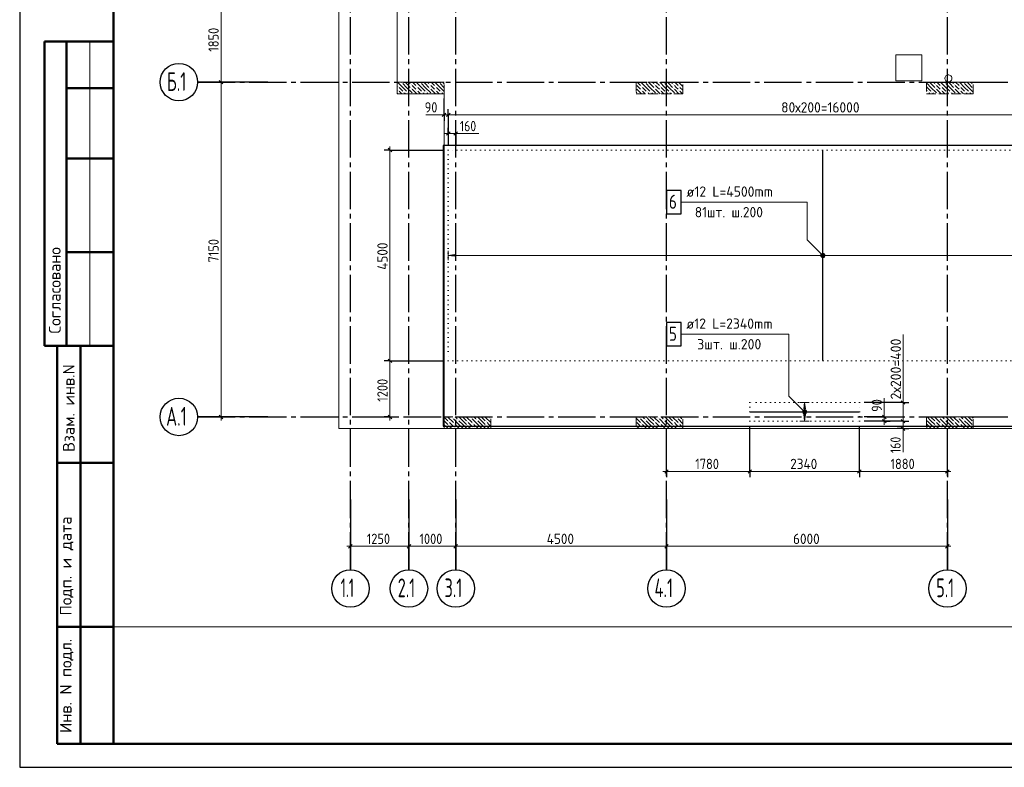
# Model space of a CAD drawing. Header units: millimetres. Extents: x 0 to 42000, y 0 to 29700.
# Tile 1 of 7: x 0 to 21028, y 0 to 15965. Entities that reach past the tile are written whole.
import ezdxf

# ---------------------------------------------------------------- set-up
doc = ezdxf.new("R2010")
doc.units = ezdxf.units.MM
for name, pattern in [('______2', [270, 200, -70]), ('______5', [1100, 800, -100, 100, -100]), ('______9', [100, 0, -100])]:
    doc.linetypes.add(name, pattern=pattern)
for name, color, linetype, lineweight in [('Standard', 7, 'Continuous', 25), ('ДОП Низ по У', 7, 'Continuous', 18), ('ДОП Низ по Х', 7, 'Continuous', 18), ('ЖБ Перекрытие верхний уровень', 7, 'Continuous', 18), ('Позиционная метка номер позиции', 7, 'Continuous', 13), ('Примечания', 7, 'Continuous', 13), ('Размерная линия_ общее', 7, 'Continuous', 13)]:
    doc.layers.add(name, color=color, linetype=linetype, lineweight=lineweight)
doc.layers.add('ЖБ Пилон', color=7, linetype='______2', lineweight=13, true_color=0xa0a0a0)
doc.layers.add('Оси', color=7, linetype='______5', lineweight=13, true_color=0x656565)
doc.styles.add('ISOCPEUR', font='txt')

msp = doc.modelspace()

# ---------------------------------------------------------------- hatches: boundary and pattern name
at = {"layer": 'ДОП Низ по У', "linetype": 'Continuous', "lineweight": 13, "transparency": 33554687}
msp.add_hatch(color=7, dxfattribs=at).paths.add_polyline_path([(9293, 10912), (9153, 10932), (9293, 10952)], flags=16)
at = {"layer": 'ДОП Низ по Х', "linetype": 'Continuous', "lineweight": 13, "transparency": 33554687}
msp.add_hatch(color=7, dxfattribs=at).paths.add_polyline_path([(16783, 7652), (16763, 7792), (16743, 7652)])
msp.add_hatch(color=7, dxfattribs=at).paths.add_polyline_path([(16783, 7532), (16763, 7392), (16743, 7532)], flags=16)
at = {"layer": 'ЖБ Пилон', "linetype": 'Continuous', "lineweight": 18, "transparency": 33554687}
for points in [[(8074, 14540), (8081, 14546), (8087, 14540), (8081, 14533)], [(8154, 14620), (8161, 14626), (8167, 14620), (8161, 14613)], [(8354, 14580), (8361, 14586), (8367, 14580), (8361, 14573)], [(8474, 14540), (8481, 14546), (8487, 14540), (8481, 14533)], [(8554, 14620), (8561, 14626), (8567, 14620), (8561, 14613)], [(8754, 14580), (8761, 14586), (8767, 14580), (8761, 14573)], [(8874, 14540), (8881, 14546), (8887, 14540), (8881, 14533)], [(8954, 14620), (8961, 14626), (8967, 14620), (8961, 14613)], [(13163, 14584), (13167, 14580), (13163, 14575)], [(13274, 14540), (13281, 14546), (13287, 14540), (13281, 14533)], [(13354, 14620), (13361, 14626), (13367, 14620), (13361, 14613)], [(13554, 14580), (13561, 14586), (13567, 14580), (13561, 14573)], [(13674, 14540), (13681, 14546), (13687, 14540), (13681, 14533)], [(13754, 14620), (13761, 14626), (13767, 14620), (13761, 14613)], [(13954, 14580), (13961, 14586), (13967, 14580), (13961, 14573)], [(14074, 14540), (14081, 14546), (14087, 14540), (14081, 14533)], [(14154, 14620), (14161, 14626), (14163, 14624), (14163, 14615), (14161, 14613)], [(19363, 14624), (19367, 14620), (19363, 14615)], [(19554, 14580), (19561, 14586), (19567, 14580), (19561, 14573)], [(19674, 14540), (19681, 14546), (19687, 14540), (19681, 14533)], [(19754, 14620), (19761, 14626), (19767, 14620), (19761, 14613)], [(19954, 14580), (19961, 14586), (19967, 14580), (19961, 14573)], [(20074, 14540), (20081, 14546), (20087, 14540), (20081, 14533)], [(20154, 14620), (20161, 14626), (20167, 14620), (20161, 14613)], [(20354, 14580), (20361, 14586), (20363, 14584), (20363, 14575), (20361, 14573)], [(8074, 14460), (8081, 14466), (8087, 14460), (8081, 14453)], [(8194, 14420), (8201, 14426), (8207, 14420), (8201, 14413)], [(8274, 14420), (8281, 14426), (8287, 14420), (8281, 14413)], [(8354, 14500), (8361, 14506), (8367, 14500), (8361, 14493)], [(8397, 14382), (8401, 14386), (8405, 14382)], [(8474, 14460), (8481, 14466), (8487, 14460), (8481, 14453)], [(8594, 14420), (8601, 14426), (8607, 14420), (8601, 14413)], [(8674, 14420), (8681, 14426), (8687, 14420), (8681, 14413)], [(8754, 14500), (8761, 14506), (8767, 14500), (8761, 14493)], [(8797, 14382), (8801, 14386), (8805, 14382)], [(8874, 14460), (8881, 14466), (8887, 14460), (8881, 14453)], [(8994, 14420), (9001, 14426), (9007, 14420), (9001, 14413)], [(13163, 14504), (13167, 14500), (13163, 14495)], [(13197, 14382), (13201, 14386), (13205, 14382)], [(13274, 14460), (13281, 14466), (13287, 14460), (13281, 14453)], [(13394, 14420), (13401, 14426), (13407, 14420), (13401, 14413)], [(13474, 14420), (13481, 14426), (13487, 14420), (13481, 14413)], [(13554, 14500), (13561, 14506), (13567, 14500), (13561, 14493)], [(13597, 14382), (13601, 14386), (13605, 14382)], [(13674, 14460), (13681, 14466), (13687, 14460), (13681, 14453)], [(13794, 14420), (13801, 14426), (13807, 14420), (13801, 14413)], [(13874, 14420), (13881, 14426), (13887, 14420), (13881, 14413)], [(13954, 14500), (13961, 14506), (13967, 14500), (13961, 14493)], [(13997, 14382), (14001, 14386), (14005, 14382)], [(14074, 14460), (14081, 14466), (14087, 14460), (14081, 14453)], [(19394, 14420), (19401, 14426), (19407, 14420), (19401, 14413)], [(19474, 14420), (19481, 14426), (19487, 14420), (19481, 14413)], [(19554, 14500), (19561, 14506), (19567, 14500), (19561, 14493)], [(19597, 14382), (19601, 14386), (19605, 14382)], [(19674, 14460), (19681, 14466), (19687, 14460), (19681, 14453)], [(19794, 14420), (19801, 14426), (19807, 14420), (19801, 14413)], [(19874, 14420), (19881, 14426), (19887, 14420), (19881, 14413)], [(19954, 14500), (19961, 14506), (19967, 14500), (19961, 14493)], [(19997, 14382), (20001, 14386), (20005, 14382)], [(20074, 14460), (20081, 14466), (20087, 14460), (20081, 14453)], [(20194, 14420), (20201, 14426), (20207, 14420), (20201, 14413)], [(20274, 14420), (20281, 14426), (20287, 14420), (20281, 14413)], [(20354, 14500), (20361, 14506), (20363, 14504), (20363, 14495), (20361, 14493)], [(9154, 7380), (9161, 7386), (9167, 7380), (9161, 7373)], [(9234, 7460), (9241, 7466), (9247, 7460), (9241, 7453)], [(9354, 7420), (9361, 7426), (9367, 7420), (9361, 7413)], [(9554, 7380), (9561, 7386), (9567, 7380), (9561, 7373)], [(9634, 7460), (9641, 7466), (9647, 7460), (9641, 7453)], [(9754, 7420), (9761, 7426), (9767, 7420), (9761, 7413)], [(9954, 7380), (9961, 7386), (9967, 7380), (9961, 7373)], [(10034, 7460), (10041, 7466), (10047, 7460), (10041, 7453)], [(13163, 7384), (13167, 7380), (13163, 7375)], [(13234, 7460), (13241, 7466), (13247, 7460), (13241, 7453)], [(13354, 7420), (13361, 7426), (13367, 7420), (13361, 7413)], [(13554, 7380), (13561, 7386), (13567, 7380), (13561, 7373)], [(13634, 7460), (13641, 7466), (13647, 7460), (13641, 7453)], [(13754, 7420), (13761, 7426), (13767, 7420), (13761, 7413)], [(13954, 7380), (13961, 7386), (13967, 7380), (13961, 7373)], [(14034, 7460), (14041, 7466), (14047, 7460), (14041, 7453)], [(14154, 7420), (14161, 7426), (14163, 7424), (14163, 7415), (14161, 7413)], [(19363, 7424), (19367, 7420), (19363, 7415)], [(19554, 7380), (19561, 7386), (19567, 7380), (19561, 7373)], [(19634, 7460), (19641, 7466), (19647, 7460), (19641, 7453)], [(19754, 7420), (19761, 7426), (19767, 7420), (19761, 7413)], [(19954, 7380), (19961, 7386), (19967, 7380), (19961, 7373)], [(20034, 7460), (20041, 7466), (20047, 7460), (20041, 7453)], [(20154, 7420), (20161, 7426), (20167, 7420), (20161, 7413)], [(20354, 7380), (20361, 7386), (20363, 7384), (20363, 7375), (20361, 7373)], [(9154, 7300), (9161, 7306), (9167, 7300), (9161, 7293)], [(9274, 7340), (9281, 7346), (9287, 7340), (9281, 7333)], [(9274, 7260), (9281, 7266), (9287, 7260), (9281, 7253)], [(9554, 7300), (9561, 7306), (9567, 7300), (9561, 7293)], [(9674, 7340), (9681, 7346), (9687, 7340), (9681, 7333)], [(9674, 7260), (9681, 7266), (9687, 7260), (9681, 7253)], [(9954, 7300), (9961, 7306), (9967, 7300), (9961, 7293)], [(13163, 7304), (13167, 7300), (13163, 7295)], [(13274, 7340), (13281, 7346), (13287, 7340), (13281, 7333)], [(13274, 7260), (13281, 7266), (13287, 7260), (13281, 7253)], [(13554, 7300), (13561, 7306), (13567, 7300), (13561, 7293)], [(13674, 7340), (13681, 7346), (13687, 7340), (13681, 7333)], [(13674, 7260), (13681, 7266), (13687, 7260), (13681, 7253)], [(13954, 7300), (13961, 7306), (13967, 7300), (13961, 7293)], [(14074, 7340), (14081, 7346), (14087, 7340), (14081, 7333)], [(14074, 7260), (14081, 7266), (14087, 7260), (14081, 7253)], [(19554, 7300), (19561, 7306), (19567, 7300), (19561, 7293)], [(19674, 7340), (19681, 7346), (19687, 7340), (19681, 7333)], [(19674, 7260), (19681, 7266), (19687, 7260), (19681, 7253)], [(19954, 7300), (19961, 7306), (19967, 7300), (19961, 7293)], [(20074, 7340), (20081, 7346), (20087, 7340), (20081, 7333)], [(20074, 7260), (20081, 7266), (20087, 7260), (20081, 7253)], [(20354, 7300), (20361, 7306), (20363, 7304), (20363, 7295), (20361, 7293)]]:
    msp.add_hatch(color=7, dxfattribs=at).paths.add_polyline_path(points, flags=16)
at = {"layer": 'Позиционная метка номер позиции', "linetype": 'Continuous', "lineweight": 13, "transparency": 33554687}
for points in [[(17121, 10900), (17164, 10975), (17109, 10921)], [(17109, 10921), (17164, 10975), (17141, 10975)], [(17109, 10921), (17141, 10975), (17109, 10943)], [(17109, 10943), (17141, 10975), (17121, 10964)], [(17121, 10900), (17185, 10964), (17164, 10975)], [(17141, 10889), (17185, 10964), (17121, 10900)], [(17141, 10889), (17196, 10943), (17185, 10964)], [(17164, 10889), (17196, 10943), (17141, 10889)], [(17164, 10889), (17196, 10921), (17196, 10943)], [(17196, 10921), (17164, 10889), (17185, 10900)], [(16731, 7560), (16774, 7635), (16719, 7581)], [(16719, 7581), (16774, 7635), (16751, 7635)], [(16719, 7581), (16751, 7635), (16719, 7603)], [(16719, 7603), (16751, 7635), (16731, 7624)], [(16731, 7560), (16795, 7624), (16774, 7635)], [(16751, 7549), (16795, 7624), (16731, 7560)], [(16751, 7549), (16806, 7603), (16795, 7624)], [(16774, 7549), (16806, 7603), (16751, 7549)], [(16774, 7549), (16806, 7581), (16806, 7603)], [(16806, 7581), (16774, 7549), (16795, 7560)]]:
    msp.add_hatch(color=7, dxfattribs=at).paths.add_polyline_path(points)

# ---------------------------------------------------------------- linework, layer by layer
at = {"layer": 'Standard', "color": 7, "linetype": 'Continuous', "lineweight": 25, "transparency": 33554687}
msp.add_line((2000, 29200), (2000, 1058), dxfattribs=at)
at = {"layer": 'Standard', "color": 7, "linetype": 'Continuous', "lineweight": 50, "transparency": 33554687}
for p, q in [((6, 15500), (0, 15500)), ((2000, 15500), (527, 15500)), ((527, 15500), (527, 9000)), ((527, 15500), (527, 9000)), ((1000, 15500), (1000, 9000)), ((2000, 14500), (1000, 14500)), ((2000, 13000), (1000, 13000)), ((2000, 11000), (1000, 11000)), ((0, 9000), (6, 9000)), ((527, 9000), (2000, 9000)), ((800, 500), (800, 9000)), ((800, 500), (800, 9000)), ((1300, 500), (1300, 9000)), ((800, 6500), (2000, 6500)), ((800, 3000), (2000, 3000)), ((2000, 500), (800, 500))]:
    msp.add_line(p, q, dxfattribs=at)
at = {"layer": 'Standard', "color": 7, "linetype": 'Continuous', "lineweight": 13, "transparency": 33554687}
msp.add_line((1500, 15500), (1500, 9000), dxfattribs=at)
at = {"layer": 'Standard', "color": 7, "linetype": '______9', "lineweight": 13, "transparency": 33554687}
for p, q in [((25153, 13182), (9153, 13182)), ((9153, 13182), (9153, 8682)), ((9153, 8682), (25153, 8682))]:
    msp.add_line(p, q, dxfattribs=at)
at = {"layer": 'Standard', "color": 7, "linetype": 'Continuous', "lineweight": 25, "transparency": 33554687}
msp.add_lwpolyline([(0, 0), (42000, 0), (42000, 29700), (0, 29700), (0, 0)], close=True, dxfattribs=at)
at = {"layer": 'Standard', "color": 7, "linetype": 'Continuous', "lineweight": 50, "transparency": 33554687}
msp.add_lwpolyline([(2000, 29200), (41500, 29200), (41500, 500), (2000, 500), (2000, 29200)], close=True, dxfattribs=at)
at = {"layer": 'Standard', "color": 7, "linetype": 'Continuous', "lineweight": 13, "transparency": 33554687}
for points in [[(41500, 29200), (2000, 29200), (2000, 3000), (41500, 3000), (41500, 29200)], [(25893, 25732), (6813, 25732), (6813, 7232), (25893, 7232), (25893, 25732)], [(6813, 7232), (25313, 7232), (25313, 25732), (6813, 25732), (6813, 7232)]]:
    msp.add_lwpolyline(points, dxfattribs=at)
at = {"layer": 'Standard', "color": 254, "linetype": 'Continuous', "lineweight": 25, "true_color": 0xc4c4ff, "transparency": 33554687}
msp.add_lwpolyline([(9047, 7286), (25259, 7286), (25259, 13282), (9047, 13282), (9047, 7286)], dxfattribs=at)
at = {"layer": 'ДОП Низ по У', "color": 7, "linetype": 'Continuous', "lineweight": 25, "transparency": 33554687}
msp.add_line((17153, 8688), (17153, 13176), dxfattribs=at)
at = {"layer": 'ДОП Низ по У', "color": 251, "linetype": 'Continuous', "lineweight": 13, "true_color": 0x494949, "transparency": 33554687}
for p, q in [((9153, 10932), (9153, 11032)), ((9153, 10932), (9293, 10952)), ((9293, 10952), (9293, 10912)), ((9293, 10912), (9153, 10932)), ((9153, 10932), (9153, 10832)), ((9153, 10932), (9153, 10932)), ((9293, 10932), (25013, 10932))]:
    msp.add_line(p, q, dxfattribs=at)
at = {"layer": 'ДОП Низ по У', "color": 7, "linetype": 'Continuous', "lineweight": 25, "transparency": 33554687}
msp.add_lwpolyline([(13816, 11818), (14126, 11818), (14126, 12318), (13816, 12318), (13816, 11818)], dxfattribs=at)
at = {"layer": 'ДОП Низ по Х', "color": 251, "linetype": 'Continuous', "lineweight": 13, "true_color": 0x494949, "transparency": 33554687}
for p, q in [((16763, 7792), (16663, 7792)), ((16763, 7792), (16743, 7652)), ((16783, 7652), (16763, 7792)), ((16763, 7792), (16863, 7792)), ((16763, 7792), (16763, 7792)), ((16743, 7652), (16783, 7652)), ((16763, 7532), (16763, 7652)), ((16763, 7392), (16663, 7392)), ((16763, 7392), (16743, 7532)), ((16743, 7532), (16783, 7532)), ((16783, 7532), (16763, 7392)), ((16763, 7392), (16863, 7392)), ((16763, 7392), (16763, 7392))]:
    msp.add_line(p, q, dxfattribs=at)
at = {"layer": 'ДОП Низ по Х', "color": 7, "linetype": 'Continuous', "lineweight": 25, "transparency": 33554687}
msp.add_line((15599, 7592), (17927, 7592), dxfattribs=at)
msp.add_lwpolyline([(13816, 8998), (14126, 8998), (14126, 9498), (13816, 9498), (13816, 8998)], dxfattribs=at)
at = {"layer": 'ЖБ Перекрытие верхний уровень', "color": 7, "linetype": 'Continuous', "lineweight": 18, "transparency": 33554687}
for p, q in [((8063, 20332), (8063, 14382)), ((8063, 14382), (9063, 14382)), ((9063, 14382), (9063, 7232)), ((9063, 7232), (25313, 7232))]:
    msp.add_line(p, q, dxfattribs=at)
at = {"layer": 'ЖБ Перекрытие верхний уровень', "color": 7, "linetype": 'Continuous', "lineweight": 13, "transparency": 33554687}
for p, q in [((19263, 15212), (18713, 15212)), ((18713, 15212), (18713, 14662)), ((19263, 14662), (19263, 15212)), ((19762, 14737), (19758, 14720)), ((19758, 14720), (19758, 14704)), ((19769, 14752), (19762, 14737)), ((19779, 14765), (19769, 14752)), ((19793, 14776), (19779, 14765)), ((19808, 14783), (19793, 14776)), ((19824, 14787), (19808, 14783)), ((19841, 14787), (19824, 14787)), ((19858, 14783), (19841, 14787)), ((19873, 14776), (19858, 14783)), ((19886, 14765), (19873, 14776)), ((19897, 14752), (19886, 14765)), ((19904, 14737), (19897, 14752)), ((19908, 14720), (19904, 14737)), ((19908, 14704), (19908, 14720)), ((18713, 14662), (19263, 14662)), ((19758, 14704), (19762, 14687)), ((19762, 14687), (19769, 14672)), ((19769, 14672), (19779, 14659)), ((19779, 14659), (19793, 14648)), ((19793, 14648), (19808, 14641)), ((19808, 14641), (19824, 14637)), ((19824, 14637), (19841, 14637)), ((19841, 14637), (19858, 14641)), ((19858, 14641), (19873, 14648)), ((19873, 14648), (19886, 14659)), ((19886, 14659), (19897, 14672)), ((19897, 14672), (19904, 14687)), ((19904, 14687), (19908, 14704))]:
    msp.add_line(p, q, dxfattribs=at)
at = {"layer": 'ЖБ Пилон', "color": 253, "linetype": '______2', "lineweight": 13, "true_color": 0xa0a0a0, "transparency": 33554687}
for p, q in [((8063, 14632), (8063, 14382)), ((9063, 14632), (8063, 14632)), ((9063, 14382), (9063, 14632)), ((13163, 14632), (13163, 14382)), ((14163, 14632), (13163, 14632)), ((14163, 14382), (14163, 14632)), ((19363, 14632), (19363, 14382)), ((20363, 14632), (19363, 14632)), ((20363, 14382), (20363, 14632)), ((8063, 14382), (9063, 14382)), ((13163, 14382), (14163, 14382)), ((19363, 14382), (20363, 14382)), ((9063, 7482), (9063, 7232)), ((10063, 7482), (9063, 7482)), ((10063, 7232), (10063, 7482)), ((13163, 7482), (13163, 7232)), ((14163, 7482), (13163, 7482)), ((14163, 7232), (14163, 7482)), ((19363, 7482), (19363, 7232)), ((20363, 7482), (19363, 7482)), ((20363, 7232), (20363, 7482)), ((9063, 7232), (10063, 7232)), ((13163, 7232), (14163, 7232)), ((19363, 7232), (20363, 7232))]:
    msp.add_line(p, q, dxfattribs=at)
at = {"layer": 'ЖБ Пилон', "color": 9, "linetype": 'Continuous', "lineweight": 18, "true_color": 0xc7c7c7, "transparency": 33554687}
for p, q in [((8181, 14520), (8068, 14632)), ((8101, 14520), (8181, 14440)), ((8181, 14600), (8261, 14520)), ((8181, 14520), (8261, 14440)), ((8261, 14600), (8228, 14632)), ((8261, 14600), (8341, 14520)), ((8261, 14520), (8381, 14400)), ((8308, 14632), (8341, 14600)), ((8421, 14520), (8381, 14560)), ((8388, 14632), (8461, 14560)), ((8461, 14480), (8421, 14520)), ((8581, 14520), (8468, 14632)), ((8501, 14520), (8581, 14440)), ((8581, 14600), (8661, 14520)), ((8581, 14520), (8661, 14440)), ((8661, 14600), (8628, 14632)), ((8661, 14600), (8741, 14520)), ((8661, 14520), (8781, 14400)), ((8708, 14632), (8741, 14600)), ((8821, 14520), (8781, 14560)), ((8788, 14632), (8861, 14560)), ((8861, 14480), (8821, 14520)), ((8981, 14520), (8868, 14632)), ((8901, 14520), (8981, 14440)), ((8981, 14600), (9061, 14520)), ((8981, 14520), (9061, 14440)), ((9061, 14600), (9028, 14632)), ((9061, 14600), (9063, 14597)), ((9061, 14520), (9063, 14517)), ((13221, 14520), (13181, 14560)), ((13188, 14632), (13261, 14560)), ((13261, 14480), (13221, 14520)), ((13381, 14520), (13268, 14632)), ((13301, 14520), (13381, 14440)), ((13381, 14600), (13461, 14520)), ((13381, 14520), (13461, 14440)), ((13461, 14600), (13428, 14632)), ((13461, 14600), (13541, 14520)), ((13461, 14520), (13581, 14400)), ((13508, 14632), (13541, 14600)), ((13621, 14520), (13581, 14560)), ((13588, 14632), (13661, 14560)), ((13661, 14480), (13621, 14520)), ((13781, 14520), (13668, 14632)), ((13701, 14520), (13781, 14440)), ((13781, 14600), (13861, 14520)), ((13781, 14520), (13861, 14440)), ((13861, 14600), (13828, 14632)), ((13861, 14600), (13941, 14520)), ((13861, 14520), (13981, 14400)), ((13908, 14632), (13941, 14600)), ((14021, 14520), (13981, 14560)), ((13988, 14632), (14061, 14560)), ((14061, 14480), (14021, 14520)), ((14163, 14537), (14068, 14632)), ((14101, 14520), (14163, 14457)), ((19381, 14520), (19363, 14537)), ((19381, 14600), (19461, 14520)), ((19381, 14520), (19461, 14440)), ((19461, 14600), (19428, 14632)), ((19461, 14600), (19541, 14520)), ((19461, 14520), (19581, 14400)), ((19508, 14632), (19541, 14600)), ((19621, 14520), (19581, 14560)), ((19588, 14632), (19661, 14560)), ((19661, 14480), (19621, 14520)), ((19781, 14520), (19668, 14632)), ((19701, 14520), (19781, 14440)), ((19781, 14600), (19861, 14520)), ((19781, 14520), (19861, 14440)), ((19861, 14600), (19828, 14632)), ((19861, 14600), (19941, 14520)), ((19861, 14520), (19981, 14400)), ((19908, 14632), (19941, 14600)), ((20021, 14520), (19981, 14560)), ((19988, 14632), (20061, 14560)), ((20061, 14480), (20021, 14520)), ((20181, 14520), (20068, 14632)), ((20101, 14520), (20181, 14440)), ((20181, 14600), (20261, 14520)), ((20181, 14520), (20261, 14440)), ((20261, 14600), (20228, 14632)), ((20261, 14600), (20341, 14520)), ((20261, 14520), (20363, 14417)), ((20308, 14632), (20341, 14600)), ((8063, 14397), (8078, 14382)), ((8101, 14440), (8158, 14382)), ((8238, 14382), (8221, 14400)), ((8301, 14400), (8318, 14382)), ((8381, 14480), (8478, 14382)), ((8501, 14440), (8558, 14382)), ((8638, 14382), (8621, 14400)), ((8701, 14400), (8718, 14382)), ((8781, 14480), (8878, 14382)), ((8901, 14440), (8958, 14382)), ((9038, 14382), (9021, 14400)), ((13163, 14417), (13181, 14400)), ((13181, 14480), (13278, 14382)), ((13301, 14440), (13358, 14382)), ((13438, 14382), (13421, 14400)), ((13501, 14400), (13518, 14382)), ((13581, 14480), (13678, 14382)), ((13701, 14440), (13758, 14382)), ((13838, 14382), (13821, 14400)), ((13901, 14400), (13918, 14382)), ((13981, 14480), (14078, 14382)), ((14101, 14440), (14158, 14382)), ((19363, 14457), (19381, 14440)), ((19438, 14382), (19421, 14400)), ((19501, 14400), (19518, 14382)), ((19581, 14480), (19678, 14382)), ((19701, 14440), (19758, 14382)), ((19838, 14382), (19821, 14400)), ((19901, 14400), (19918, 14382)), ((19981, 14480), (20078, 14382)), ((20101, 14440), (20158, 14382)), ((20238, 14382), (20221, 14400)), ((20301, 14400), (20318, 14382)), ((9141, 7480), (9261, 7360)), ((9218, 7482), (9221, 7480)), ((9381, 7320), (9261, 7440)), ((9298, 7482), (9341, 7440)), ((9461, 7400), (9378, 7482)), ((9381, 7400), (9461, 7320)), ((9461, 7480), (9541, 7400)), ((9461, 7400), (9541, 7320)), ((9541, 7480), (9661, 7360)), ((9618, 7482), (9621, 7480)), ((9781, 7320), (9661, 7440)), ((9698, 7482), (9741, 7440)), ((9861, 7400), (9778, 7482)), ((9781, 7400), (9861, 7320)), ((9861, 7480), (9941, 7400)), ((9861, 7400), (9941, 7320)), ((9941, 7480), (10061, 7360)), ((10018, 7482), (10021, 7480)), ((10063, 7437), (10061, 7440)), ((13218, 7482), (13221, 7480)), ((13381, 7320), (13261, 7440)), ((13298, 7482), (13341, 7440)), ((13461, 7400), (13378, 7482)), ((13381, 7400), (13461, 7320)), ((13461, 7480), (13541, 7400)), ((13461, 7400), (13541, 7320)), ((13541, 7480), (13661, 7360)), ((13618, 7482), (13621, 7480)), ((13781, 7320), (13661, 7440)), ((13698, 7482), (13741, 7440)), ((13861, 7400), (13778, 7482)), ((13781, 7400), (13861, 7320)), ((13861, 7480), (13941, 7400)), ((13861, 7400), (13941, 7320)), ((13941, 7480), (14061, 7360)), ((14018, 7482), (14021, 7480)), ((14163, 7337), (14061, 7440)), ((14098, 7482), (14141, 7440)), ((19461, 7400), (19378, 7482)), ((19381, 7400), (19461, 7320)), ((19461, 7480), (19541, 7400)), ((19461, 7400), (19541, 7320)), ((19541, 7480), (19661, 7360)), ((19618, 7482), (19621, 7480)), ((19781, 7320), (19661, 7440)), ((19698, 7482), (19741, 7440)), ((19861, 7400), (19778, 7482)), ((19781, 7400), (19861, 7320)), ((19861, 7480), (19941, 7400)), ((19861, 7400), (19941, 7320)), ((19941, 7480), (20061, 7360)), ((20018, 7482), (20021, 7480)), ((20181, 7320), (20061, 7440)), ((20098, 7482), (20141, 7440)), ((20261, 7400), (20178, 7482)), ((20181, 7400), (20261, 7320)), ((20261, 7480), (20341, 7400)), ((20261, 7400), (20341, 7320)), ((20341, 7480), (20363, 7457)), ((9221, 7320), (9181, 7360)), ((9261, 7280), (9221, 7320)), ((9301, 7320), (9381, 7240)), ((9381, 7320), (9461, 7240)), ((9621, 7320), (9581, 7360)), ((9661, 7280), (9621, 7320)), ((9701, 7320), (9781, 7240)), ((9781, 7320), (9861, 7240)), ((10021, 7320), (9981, 7360)), ((10061, 7280), (10021, 7320)), ((13221, 7320), (13181, 7360)), ((13261, 7280), (13221, 7320)), ((13301, 7320), (13381, 7240)), ((13381, 7320), (13461, 7240)), ((13621, 7320), (13581, 7360)), ((13661, 7280), (13621, 7320)), ((13701, 7320), (13781, 7240)), ((13781, 7320), (13861, 7240)), ((14021, 7320), (13981, 7360)), ((14061, 7280), (14021, 7320)), ((14101, 7320), (14163, 7257)), ((19381, 7320), (19461, 7240)), ((19621, 7320), (19581, 7360)), ((19661, 7280), (19621, 7320)), ((19701, 7320), (19781, 7240)), ((19781, 7320), (19861, 7240)), ((20021, 7320), (19981, 7360)), ((20061, 7280), (20021, 7320)), ((20101, 7320), (20181, 7240)), ((20181, 7320), (20261, 7240))]:
    msp.add_line(p, q, dxfattribs=at)
for points in [[(9063, 7477), (9063, 7477), (9141, 7400)], [(9063, 7397), (9063, 7397), (9141, 7320)], [(13163, 7457), (13163, 7457), (13261, 7360)], [(9063, 7317), (9063, 7317), (9148, 7232), (9148, 7232), (9148, 7232), (9148, 7232)], [(9181, 7280), (9228, 7232), (9228, 7232), (9228, 7232), (9228, 7232)], [(9301, 7240), (9308, 7232), (9308, 7232), (9308, 7232), (9308, 7232)], [(9461, 7320), (9548, 7232), (9548, 7232), (9548, 7232), (9548, 7232)], [(9581, 7280), (9628, 7232), (9628, 7232), (9628, 7232), (9628, 7232)], [(9701, 7240), (9708, 7232), (9708, 7232), (9708, 7232), (9708, 7232)], [(9861, 7320), (9948, 7232), (9948, 7232), (9948, 7232), (9948, 7232)], [(9981, 7280), (10028, 7232), (10028, 7232), (10028, 7232), (10028, 7232)], [(13181, 7280), (13228, 7232), (13228, 7232), (13228, 7232), (13228, 7232)], [(13301, 7240), (13308, 7232), (13308, 7232), (13308, 7232), (13308, 7232)], [(13461, 7320), (13548, 7232), (13548, 7232), (13548, 7232), (13548, 7232)], [(13581, 7280), (13628, 7232), (13628, 7232), (13628, 7232), (13628, 7232)], [(13701, 7240), (13708, 7232), (13708, 7232), (13708, 7232), (13708, 7232)], [(13861, 7320), (13948, 7232), (13948, 7232), (13948, 7232), (13948, 7232)], [(13981, 7280), (14028, 7232), (14028, 7232), (14028, 7232), (14028, 7232)], [(14101, 7240), (14108, 7232), (14108, 7232), (14108, 7232), (14108, 7232)], [(19381, 7320), (19363, 7337), (19363, 7337)], [(19363, 7257), (19363, 7257), (19381, 7240)], [(19461, 7320), (19548, 7232), (19548, 7232), (19548, 7232), (19548, 7232)], [(19581, 7280), (19628, 7232), (19628, 7232), (19628, 7232), (19628, 7232)], [(19701, 7240), (19708, 7232), (19708, 7232), (19708, 7232), (19708, 7232)], [(19861, 7320), (19948, 7232), (19948, 7232), (19948, 7232), (19948, 7232)], [(19981, 7280), (20028, 7232), (20028, 7232), (20028, 7232), (20028, 7232)], [(20101, 7240), (20108, 7232), (20108, 7232), (20108, 7232), (20108, 7232)], [(20261, 7320), (20348, 7232), (20348, 7232), (20348, 7232), (20348, 7232)]]:
    msp.add_lwpolyline(points, dxfattribs=at)
at = {"layer": 'Оси', "color": 8, "linetype": '______5', "lineweight": -3, "transparency": 33554687}
for p, q in [((7063, 4219), (7063, 26505)), ((8313, 4219), (8313, 26505)), ((9313, 4219), (9313, 26505)), ((13813, 4219), (13813, 26505)), ((19813, 4219), (19813, 26505)), ((3800, 14632), (25730, 14632)), ((3800, 7482), (25730, 7482))]:
    msp.add_line(p, q, dxfattribs=at)
at = {"layer": 'Оси', "color": 7, "linetype": 'Continuous', "lineweight": 25, "transparency": 33554687}
for p, q in [((5300, 14632), (3800, 14632)), ((5300, 7482), (3800, 7482)), ((7063, 5719), (7063, 4219)), ((8313, 5719), (8313, 4219)), ((9313, 5719), (9313, 4219)), ((13813, 5719), (13813, 4219)), ((19813, 5719), (19813, 4219))]:
    msp.add_line(p, q, dxfattribs=at)
for centre in [(3400, 14632), (3400, 7482), (7063, 3819), (8313, 3819), (9313, 3819), (13813, 3819), (19813, 3819)]:
    msp.add_circle(centre, 400, dxfattribs=at)
at = {"layer": 'Позиционная метка номер позиции', "color": 251, "linetype": 'Continuous', "lineweight": 13, "true_color": 0x656565, "transparency": 33554687}
for p, q in [((9063, 13933), (8673, 13933)), ((9313, 13533), (9803, 13533)), ((18865, 7792), (18865, 9242)), ((18465, 7482), (18465, 7882)), ((18865, 7232), (18865, 6732))]:
    msp.add_line(p, q, dxfattribs=at)
at = {"layer": 'Позиционная метка номер позиции', "color": 7, "linetype": 'Continuous', "lineweight": 13, "transparency": 33554687}
for p, q in [((17121, 10964), (17121, 10964)), ((17185, 10964), (17185, 10964)), ((17121, 10900), (17121, 10900)), ((17185, 10900), (17185, 10900)), ((16731, 7624), (16731, 7624)), ((16795, 7624), (16795, 7624)), ((16731, 7560), (16731, 7560)), ((16795, 7560), (16795, 7560))]:
    msp.add_line(p, q, dxfattribs=at)
for points in [[(17153, 10932), (16819, 11265), (16819, 12068), (14126, 12068)], [(16763, 7592), (16429, 7925), (16429, 9248), (14126, 9248)]]:
    msp.add_lwpolyline(points, dxfattribs=at)
for centre in [(17153, 10932), (16763, 7592)]:
    msp.add_circle(centre, 45, dxfattribs=at)
at = {"layer": 'Примечания', "color": 7, "linetype": '______9', "lineweight": 13, "transparency": 33554687}
for p, q in [((15593, 7792), (15593, 7392)), ((17933, 7792), (15593, 7792)), ((17933, 7392), (17933, 7792)), ((15593, 7392), (17933, 7392))]:
    msp.add_line(p, q, dxfattribs=at)
at = {"layer": 'Размерная линия_ общее', "color": 7, "linetype": 'Continuous', "lineweight": 13, "transparency": 33554687}
for p, q in [((4300, 14632), (4300, 16482)), ((4300, 7482), (4300, 7407)), ((7063, 4719), (6988, 4719)), ((7063, 4719), (8313, 4719)), ((8313, 4719), (9313, 4719)), ((9313, 4719), (13813, 4719)), ((13813, 4719), (19813, 4719)), ((19813, 4719), (19888, 4719))]:
    msp.add_line(p, q, dxfattribs=at)
at = {"layer": 'Размерная линия_ общее', "color": 253, "linetype": 'Continuous', "lineweight": -3, "true_color": 0xa0a0a0, "transparency": 33554687}
for p, q in [((4300, 14632), (4175, 14632)), ((4300, 14632), (4425, 14632)), ((4300, 7482), (4000, 7482)), ((4300, 7482), (4175, 7482)), ((4300, 7482), (4425, 7482)), ((7063, 4719), (7063, 4844)), ((8313, 4719), (8313, 4844)), ((9313, 4719), (9313, 4844)), ((13813, 4719), (13813, 4844)), ((19813, 4719), (19813, 4844)), ((7063, 4719), (7063, 4594)), ((7063, 4719), (7063, 4419)), ((8313, 4719), (8313, 4594)), ((8313, 4719), (8313, 4419)), ((9313, 4719), (9313, 4594)), ((9313, 4719), (9313, 4719)), ((13813, 4719), (13813, 4594)), ((13813, 4719), (13813, 4419)), ((19813, 4719), (19813, 4594)), ((19813, 4719), (19813, 4419))]:
    msp.add_line(p, q, dxfattribs=at)
at = {"layer": 'Размерная линия_ общее', "color": 7, "linetype": 'Continuous', "lineweight": 25, "transparency": 33554687}
for p, q in [((4338, 14595), (4262, 14670)), ((4338, 7445), (4262, 7519)), ((7025, 4682), (7100, 4757)), ((8275, 4682), (8350, 4757)), ((9275, 4682), (9350, 4757)), ((13775, 4682), (13850, 4757)), ((19775, 4682), (19850, 4757))]:
    msp.add_line(p, q, dxfattribs=at)
at = {"layer": 'Размерная линия_ общее', "color": 251, "linetype": 'Continuous', "lineweight": 13, "true_color": 0x656565, "transparency": 33554687}
for p, q in [((9063, 13933), (8988, 13933)), ((9063, 13933), (9153, 13933)), ((9153, 13933), (25153, 13933)), ((9153, 13533), (9078, 13533)), ((9153, 13533), (9313, 13533)), ((9313, 13533), (9388, 13533)), ((7908, 13182), (7908, 13257)), ((7908, 8682), (7908, 7482)), ((18865, 7792), (18865, 7867)), ((18865, 7392), (18865, 7792)), ((7908, 7482), (7908, 7407)), ((18465, 7482), (18465, 7557)), ((18465, 7392), (18465, 7482)), ((18465, 7392), (18465, 7317)), ((18865, 7232), (18865, 7392)), ((18865, 7232), (18865, 7157)), ((13813, 6319), (13738, 6319)), ((13813, 6319), (15593, 6319)), ((15593, 6319), (17933, 6319)), ((17933, 6319), (19813, 6319)), ((19813, 6319), (19888, 6319))]:
    msp.add_line(p, q, dxfattribs=at)
at = {"layer": 'Размерная линия_ общее', "color": 251, "linetype": 'Continuous', "lineweight": 25, "true_color": 0x656565, "transparency": 33554687}
for p, q in [((9025, 13896), (9100, 13971)), ((9115, 13896), (9190, 13971)), ((9115, 13496), (9190, 13571)), ((9275, 13496), (9350, 13571)), ((7870, 13219), (7945, 13145)), ((7870, 8719), (7945, 8645)), ((18902, 7754), (18827, 7829)), ((7870, 7519), (7945, 7445)), ((18502, 7445), (18427, 7519)), ((18502, 7354), (18427, 7429)), ((18902, 7354), (18827, 7429)), ((18902, 7195), (18827, 7270)), ((13775, 6281), (13850, 6356)), ((15555, 6281), (15630, 6356)), ((17895, 6281), (17970, 6356)), ((19775, 6281), (19850, 6356))]:
    msp.add_line(p, q, dxfattribs=at)
at = {"layer": 'Размерная линия_ общее', "color": 251, "linetype": 'Continuous', "lineweight": -3, "true_color": 0x656565, "transparency": 33554687}
for p, q in [((9063, 13933), (9063, 14058)), ((9063, 13933), (9063, 13808)), ((9153, 13933), (9153, 14058)), ((9153, 13933), (9153, 13808)), ((9153, 13933), (9153, 13282)), ((9153, 13533), (9153, 13658)), ((9153, 13533), (9153, 13408)), ((9153, 13533), (9153, 13282)), ((9313, 13533), (9313, 13658)), ((9313, 13533), (9313, 13408)), ((9313, 13533), (9313, 13282)), ((7908, 13182), (7783, 13182)), ((7908, 13182), (8033, 13182)), ((7908, 13182), (9053, 13182)), ((7908, 8682), (7783, 8682)), ((7908, 8682), (8033, 8682)), ((7908, 8682), (9053, 8682)), ((18865, 7792), (18740, 7792)), ((18865, 7792), (18990, 7792)), ((7908, 7482), (7783, 7482)), ((7908, 7482), (8033, 7482)), ((7908, 7482), (7908, 7482)), ((18465, 7482), (18033, 7482)), ((18465, 7392), (18033, 7392)), ((18465, 7482), (18340, 7482)), ((18465, 7392), (18340, 7392)), ((18465, 7482), (18590, 7482)), ((18465, 7392), (18590, 7392)), ((18865, 7392), (18740, 7392)), ((18865, 7392), (18990, 7392)), ((18865, 7232), (18740, 7232)), ((18865, 7232), (18990, 7232)), ((18865, 7232), (18865, 7232)), ((13813, 6319), (13813, 6444)), ((13813, 6319), (13813, 6194)), ((13813, 6319), (13813, 6319)), ((15593, 6319), (15593, 6444)), ((15593, 6319), (15593, 6194)), ((17933, 6319), (17933, 6444)), ((17933, 6319), (17933, 6194)), ((19813, 6319), (19813, 6444)), ((19813, 6319), (19813, 6347)), ((19813, 6319), (19813, 6194))]:
    msp.add_line(p, q, dxfattribs=at)
at = {"layer": 'Размерная линия_ общее', "color": 253, "linetype": 'Continuous', "lineweight": -3, "true_color": 0xa0a0a0, "transparency": 33554687}
msp.add_lwpolyline([(4300, 14632), (4283, 14632), (4283, 14632), (4283, 14632), (4283, 14632), (4283, 14632), (4283, 14632), (4000, 14632)], dxfattribs=at)
at = {"layer": 'Размерная линия_ общее', "color": 7, "linetype": 'Continuous', "lineweight": 13, "transparency": 33554687}
msp.add_lwpolyline([(4300, 7482), (4300, 10691), (4300, 10691), (4300, 14632)], dxfattribs=at)
at = {"layer": 'Размерная линия_ общее', "color": 251, "linetype": 'Continuous', "lineweight": -3, "true_color": 0x656565, "transparency": 33554687}
for points in [[(9063, 13933), (9063, 13950), (9063, 13950), (9063, 13950), (9063, 13950), (9063, 14157), (9063, 14157), (9063, 14282)], [(18865, 7792), (18853, 7792), (18853, 7792), (18033, 7792)], [(18865, 7392), (18851, 7392), (18851, 7392), (18033, 7392)], [(15593, 6319), (15593, 6336), (15593, 6336), (15593, 6336), (15593, 6336), (15593, 7292)], [(17933, 6319), (17933, 6336), (17933, 6336), (17933, 7292)]]:
    msp.add_lwpolyline(points, dxfattribs=at)
at = {"layer": 'Размерная линия_ общее', "color": 251, "linetype": 'Continuous', "lineweight": 13, "true_color": 0x656565, "transparency": 33554687}
msp.add_lwpolyline([(7908, 13182), (7908, 10536), (7908, 10536), (7908, 8682)], dxfattribs=at)

# ---------------------------------------------------------------- texts
at = {"layer": 'Standard', "color": 7, "linetype": 'Continuous', "lineweight": 50, "transparency": 33554687, "char_height": 250, "attachment_point": 7, "rotation": 90, "style": 'ISOCPEUR'}
for s, insert, width in [('\\A1;{\\fISOCPEUR|i0|b0;\\H250.000000;\\W1.000000;\\C7;Согласовано}\\P', (875, 9261), 2071.88), ('\\A1;{\\fISOCPEUR|i0|b0;\\H250.000000;\\W1.000000;\\C7;Взам. инв.N}\\P', (1173, 6736), 1909.1), ('\\A1;{\\fISOCPEUR|i0|b0;\\H250.000000;\\W1.000000;\\C7;Подп. и дата}\\P', (1149, 3242), 2197.06), ('\\A1;{\\fISOCPEUR|i0|b0;\\H250.000000;\\W1.000000;\\C7;Инв. N подл.}\\P', (1149, 734), 2021.79)]:
    msp.add_mtext(s, dxfattribs=dict(at, insert=insert, width=width))
at = {"layer": 'ДОП Низ по У', "color": 7, "linetype": 'Continuous', "lineweight": 13, "transparency": 33554687, "attachment_point": 7, "style": 'ISOCPEUR'}
for s, insert, char_height, width in [('\\W0.96;ø12 L=4500mm ', (14241, 12185), 220, 2172.61), ('\\W0.78;6', (13866, 11928), 300, 326.41), ('\\W0.95;81шт. ш.200 ', (14417, 11745), 220, 1819.89)]:
    msp.add_mtext(s, dxfattribs=dict(at, insert=insert, char_height=char_height, width=width))
at = {"layer": 'ДОП Низ по Х', "color": 7, "linetype": 'Continuous', "lineweight": 13, "transparency": 33554687, "attachment_point": 7, "style": 'ISOCPEUR'}
for s, insert, char_height, width in [('\\W0.96;ø12 L=2340mm ', (14238, 9365), 220, 2172.61), ('\\W0.78;5', (13866, 9108), 300, 326.41), ('\\W0.97;3шт. ш.200 ', (14469, 8925), 220, 1712.32)]:
    msp.add_mtext(s, dxfattribs=dict(at, insert=insert, char_height=char_height, width=width))
at = {"layer": 'Оси', "color": 7, "linetype": 'Continuous', "lineweight": 35, "transparency": 33554687, "char_height": 400, "attachment_point": 7, "style": 'ISOCPEUR'}
for s, insert, width in [('\\W0.64;Б.1', (3144, 14445), 639.7), ('\\W0.65;А.1', (3128, 7295), 673.3), ('\\W0.55;1.1', (6855, 3633), 525.32), ('\\W0.63;2.1', (8073, 3633), 605.94), ('\\W0.63;3.1', (9073, 3633), 605.94), ('\\W0.64;4.1', (13557, 3633), 639.72), ('\\W0.63;5.1', (19573, 3633), 605.94)]:
    msp.add_mtext(s, dxfattribs=dict(at, insert=insert, width=width))
at = {"layer": 'Размерная линия_ общее', "color": 7, "linetype": 'Continuous', "lineweight": 25, "transparency": 33554687, "char_height": 220, "attachment_point": 7, "rotation": 90, "style": 'ISOCPEUR'}
for s, insert, width in [('\\W0.87;1850', (4250, 15282), 666.9), ('\\W0.87;7150', (4250, 10782), 666.91)]:
    msp.add_mtext(s, dxfattribs=dict(at, insert=insert, width=width))
at = {"layer": 'Размерная линия_ общее', "color": 251, "linetype": 'Continuous', "lineweight": 25, "true_color": 0x656565, "transparency": 33554687, "char_height": 220, "attachment_point": 7, "style": 'ISOCPEUR'}
for s, insert, width in [('\\W0.87;90', (8649, 13983), 403.93), ('\\W0.95;80х200=16000', (16262, 13983), 1907.46), ('\\W0.83;160', (9400, 13583), 508.57), ('\\W0.87;1780', (14428, 6369), 666.9), ('\\W0.93;2340', (16455, 6369), 740.39), ('\\W0.87;1880', (18598, 6369), 666.9)]:
    msp.add_mtext(s, dxfattribs=dict(at, insert=insert, width=width))
at = {"layer": 'Размерная линия_ общее', "color": 251, "linetype": 'Continuous', "lineweight": 25, "true_color": 0x656565, "transparency": 33554687, "char_height": 220, "attachment_point": 7, "rotation": 90, "style": 'ISOCPEUR'}
for s, insert, width in [('\\W0.93;4500', (7858, 10624), 740.39), ('\\W0.97;2х200=400', (18820, 7854), 1513.53), ('\\W0.87;1200', (7858, 7807), 666.9), ('\\W0.87;90', (18415, 7590), 403.92), ('\\W0.83;160', (18815, 6709), 508.57)]:
    msp.add_mtext(s, dxfattribs=dict(at, insert=insert, width=width))
at = {"layer": 'Размерная линия_ общее', "color": 7, "linetype": 'Continuous', "lineweight": 25, "transparency": 33554687, "char_height": 220, "attachment_point": 7, "style": 'ISOCPEUR'}
for s, insert, width in [('\\W0.87;1250', (7413, 4769), 666.9), ('\\W0.87;1000', (8538, 4769), 666.9), ('\\W0.93;4500', (11255, 4769), 740.39), ('\\W0.93;6000', (16516, 4769), 718.11)]:
    msp.add_mtext(s, dxfattribs=dict(at, insert=insert, width=width))

doc.saveas('drawing.dxf')
